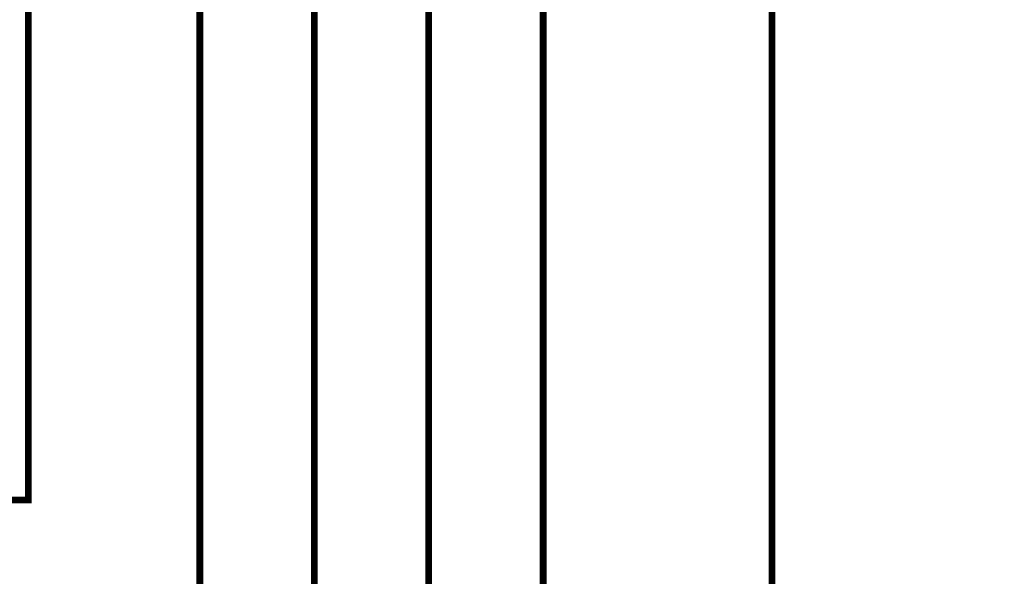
# Model space of a CAD drawing. Extents: x 0 to 17, y 0 to 11.
# Tile 11 of 29: x 4.2 to 5.9, y 6.5 to 7.4. Entities that reach past the tile are written whole.
import ezdxf

# ---------------------------------------------------------------- set-up
doc = ezdxf.new("R2010")
doc.units = 0
doc.layers.add('SHEET', color=255, linetype='CONTINUOUS')

msp = doc.modelspace()

# ---------------------------------------------------------------- linework, layer by layer
at = {"layer": 'SHEET', "const_width": 0.0118}
for points in [[(4.9003, 5.9), (4.9003, 9.9996), (5.9002, 9.9996)], [(2.6002, 6.5998), (4.2005, 6.5998), (4.2005, 9.4999), (4.8702, 9.4999)], [(4.8702, 9.3997), (4.5003, 9.3997), (4.5003, 5.9)], [(4.8702, 8.1997), (4.7003, 8.1997), (4.7003, 5.9)], [(5.1002, 8.17), (5.1002, 6.0299)], [(5.5002, 5.9), (5.5002, 8.17)]]:
    msp.add_lwpolyline(points, dxfattribs=at)

doc.saveas('drawing.dxf')
